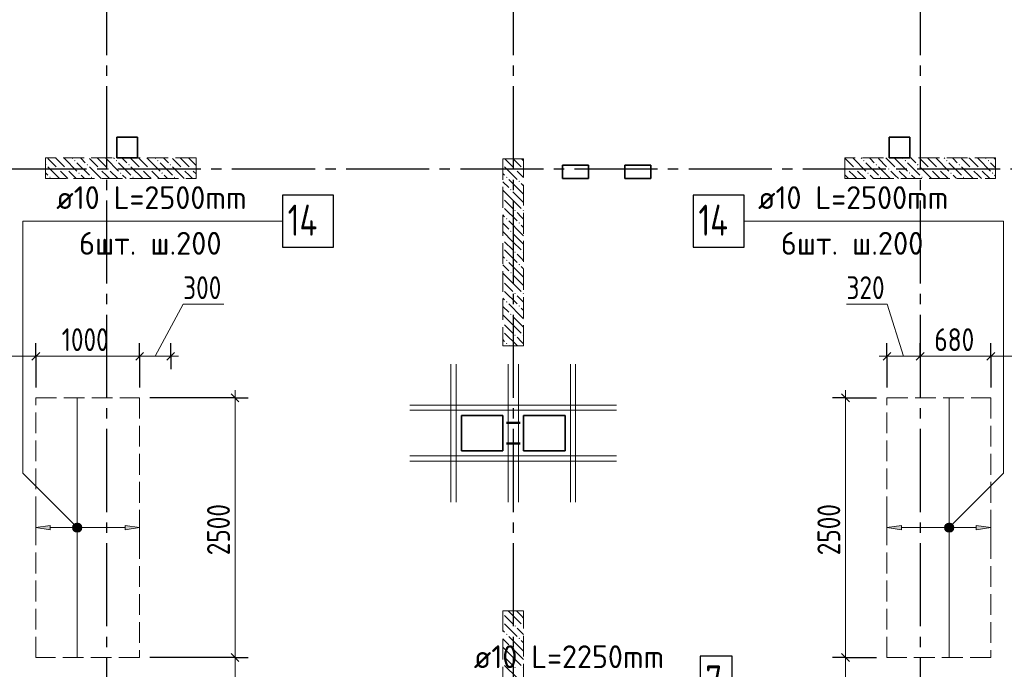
# Model space of a CAD drawing. Header units: millimetres. Extents: x 0 to 61017, y 0 to 42000.
# Tile 8 of 29: x 12965 to 22450, y 22286 to 28540. Entities that reach past the tile are written whole.
import ezdxf

# ---------------------------------------------------------------- set-up
doc = ezdxf.new("R2010")
doc.units = ezdxf.units.MM
doc.linetypes.add('______2', pattern=[270, 200, -70])
doc.linetypes.add('______5', pattern=[1100, 800, -100, 100, -100])
for name, color, linetype, lineweight in [('Standard', 7, 'Continuous', 25), ('ДОП Низ по У', 7, 'Continuous', 25), ('ЖБ Пилон', 180, 'Continuous', 25), ('Обрамление П-обр. равн.', 7, 'Continuous', 25), ('Обрамление проемов стержнями', 7, 'Continuous', 25), ('Оси', 40, '______5', 18), ('Позиционная метка номер позиции', 7, 'Continuous', 13), ('Примечания', 7, 'Continuous', 25), ('Хомут_1 фоновая арматура', 7, 'Continuous', 25)]:
    doc.layers.add(name, color=color, linetype=linetype, lineweight=lineweight)
doc.layers.add('ЖБ Перекрытие верхний уровень', color=7, linetype='Continuous', lineweight=25, true_color=0xe0e0ff)
doc.layers.add('ЖБ Стена верхний уровень', color=7, linetype='Continuous', lineweight=25, true_color=0x006e00)
doc.styles.add('GOST 2.304-81', font='txt')
doc.styles.add('ISOCPEUR', font='txt')

msp = doc.modelspace()

# ---------------------------------------------------------------- hatches: boundary and pattern name
at = {"layer": 'ДОП Низ по У', "linetype": 'Continuous', "lineweight": 13, "transparency": 33554687}
for points in [[(13260, 23630), (13120, 23650), (13260, 23670)], [(21460, 23630), (21320, 23650), (21460, 23670)]]:
    msp.add_hatch(color=7, dxfattribs=at).paths.add_polyline_path(points, flags=16)
for points in [[(13487.7, 23631.2), (13487.7, 23668.8), (13482.5, 23650)], [(13487.7, 23668.8), (13501.2, 23617.7), (13501.2, 23682.2)], [(13487.7, 23668.8), (13487.7, 23631.2), (13501.2, 23617.7)], [(13501.2, 23682.2), (13520, 23612.5), (13520, 23687.5)], [(13501.2, 23682.2), (13501.2, 23617.7), (13520, 23612.5)], [(13520, 23687.5), (13520, 23612.5), (13538.8, 23617.7)], [(13520, 23687.5), (13538.8, 23617.7), (13538.8, 23682.2)], [(13538.8, 23682.2), (13538.8, 23617.7), (13552.2, 23631.2)], [(13538.8, 23682.2), (13552.2, 23631.2), (13552.2, 23668.8)], [(13552.2, 23668.8), (13552.2, 23631.2), (13557.5, 23650)], [(13980, 23630), (14120, 23650), (13980, 23670)], [(21887.7, 23631.2), (21887.7, 23668.8), (21882.5, 23650)], [(21887.7, 23668.8), (21901.2, 23617.7), (21901.2, 23682.2)], [(21887.7, 23668.8), (21887.7, 23631.2), (21901.2, 23617.7)], [(21901.2, 23682.2), (21920, 23612.5), (21920, 23687.5)], [(21901.2, 23682.2), (21901.2, 23617.7), (21920, 23612.5)], [(21920, 23687.5), (21920, 23612.5), (21938.7, 23617.7)], [(21920, 23687.5), (21938.7, 23617.7), (21938.7, 23682.2)], [(21938.7, 23682.2), (21938.7, 23617.7), (21952.2, 23631.2)], [(21938.7, 23682.2), (21952.2, 23631.2), (21952.2, 23668.8)], [(21952.2, 23668.8), (21952.2, 23631.2), (21957.5, 23650)], [(22180, 23630), (22320, 23650), (22180, 23670)]]:
    msp.add_hatch(color=7, dxfattribs=at).paths.add_polyline_path(points)
at = {"layer": 'ЖБ Пилон', "linetype": 'Continuous', "lineweight": 18, "transparency": 33554687}
for points in [[(13215, 27147.7), (13216.9, 27149.6), (13223.4, 27143.1), (13216.9, 27136.6), (13215, 27138.6)], [(13490.5, 27183.1), (13497, 27189.6), (13503.4, 27183.1), (13497, 27176.6)], [(13610.5, 27143.1), (13616.9, 27149.6), (13623.4, 27143.1), (13616.9, 27136.6)], [(13890.5, 27183.1), (13897, 27189.6), (13903.4, 27183.1), (13897, 27176.6)], [(14010.5, 27143.1), (14016.9, 27149.6), (14023.4, 27143.1), (14016.9, 27136.6)], [(14290.5, 27183.1), (14297, 27189.6), (14303.4, 27183.1), (14297, 27176.6)], [(14410.5, 27143.1), (14416.9, 27149.6), (14423.4, 27143.1), (14416.9, 27136.6)], [(17620, 27146.6), (17623.4, 27143.1), (17620, 27139.7)], [(21090.5, 27183.1), (21097, 27189.6), (21103.4, 27183.1), (21097, 27176.6)], [(21210.5, 27143.1), (21216.9, 27149.6), (21223.4, 27143.1), (21216.9, 27136.6)], [(21490.5, 27183.1), (21497, 27189.6), (21503.4, 27183.1), (21497, 27176.6)], [(21610.5, 27143.1), (21616.9, 27149.6), (21623.4, 27143.1), (21616.9, 27136.6)], [(21890.5, 27183.1), (21897, 27189.6), (21903.4, 27183.1), (21897, 27176.6)], [(22010.5, 27143.1), (22016.9, 27149.6), (22023.4, 27143.1), (22016.9, 27136.6)], [(22290.5, 27183.1), (22297, 27189.6), (22303.4, 27183.1), (22297, 27176.6)], [(13330.5, 27103.1), (13337, 27109.6), (13343.5, 27103.1), (13337, 27096.6)], [(13410.5, 27103.1), (13416.9, 27109.6), (13423.4, 27103.1), (13416.9, 27096.6)], [(13530.5, 27063.1), (13537, 27069.6), (13543.5, 27063.1), (13537, 27056.6)], [(13730.5, 27103.1), (13737, 27109.6), (13743.5, 27103.1), (13737, 27096.6)], [(13810.5, 27103.1), (13816.9, 27109.6), (13823.4, 27103.1), (13816.9, 27096.6)], [(13930.5, 27063.1), (13937, 27069.6), (13943.5, 27063.1), (13937, 27056.6)], [(14130.5, 27103.1), (14137, 27109.6), (14143.5, 27103.1), (14137, 27096.6)], [(14210.5, 27103.1), (14216.9, 27109.6), (14223.4, 27103.1), (14216.9, 27096.6)], [(14330.5, 27063.1), (14337, 27069.6), (14343.5, 27063.1), (14337, 27056.6)], [(14530.5, 27103.1), (14537, 27109.6), (14543.5, 27103.1), (14537, 27096.6)], [(14610.5, 27103.1), (14616.9, 27109.6), (14623.4, 27103.1), (14616.9, 27096.6)], [(17730.5, 27103.1), (17737, 27109.6), (17743.5, 27103.1), (17737, 27096.6)], [(17810.5, 27103.1), (17816.9, 27109.6), (17820, 27106.6), (17820, 27099.7), (17816.9, 27096.6)], [(20930.5, 27103.1), (20937, 27109.6), (20943.5, 27103.1), (20937, 27096.6)], [(21010.5, 27103.1), (21016.9, 27109.6), (21023.4, 27103.1), (21016.9, 27096.6)], [(21130.5, 27063.1), (21137, 27069.6), (21143.5, 27063.1), (21137, 27056.6)], [(21330.5, 27103.1), (21337, 27109.6), (21343.5, 27103.1), (21337, 27096.6)], [(21410.5, 27103.1), (21416.9, 27109.6), (21423.4, 27103.1), (21416.9, 27096.6)], [(21530.5, 27063.1), (21537, 27069.6), (21543.5, 27063.1), (21537, 27056.6)], [(21730.5, 27103.1), (21737, 27109.6), (21743.5, 27103.1), (21737, 27096.6)], [(21810.5, 27103.1), (21816.9, 27109.6), (21823.4, 27103.1), (21816.9, 27096.6)], [(21930.5, 27063.1), (21937, 27069.6), (21943.5, 27063.1), (21937, 27056.6)], [(22130.5, 27103.1), (22137, 27109.6), (22143.5, 27103.1), (22137, 27096.6)], [(22210.5, 27103.1), (22216.9, 27109.6), (22223.4, 27103.1), (22216.9, 27096.6)], [(22330.5, 27063.1), (22337, 27069.6), (22343.5, 27063.1), (22337, 27056.6)], [(13250.5, 27023.1), (13257, 27029.6), (13263.5, 27023.1), (13257, 27016.6)], [(13650.5, 27023.1), (13657, 27029.6), (13663.5, 27023.1), (13657, 27016.6)], [(14050.5, 27023.1), (14057, 27029.6), (14063.5, 27023.1), (14057, 27016.6)], [(14450.5, 27023.1), (14457, 27029.6), (14463.5, 27023.1), (14457, 27016.6)], [(17650.5, 27023.1), (17657, 27029.6), (17663.5, 27023.1), (17657, 27016.6)], [(17770.5, 26983.1), (17777, 26989.6), (17783.5, 26983.1), (17777, 26976.6)], [(21250.5, 27023.1), (21257, 27029.6), (21263.5, 27023.1), (21257, 27016.6)], [(21650.5, 27023.1), (21657, 27029.6), (21663.5, 27023.1), (21657, 27016.6)], [(22050.5, 27023.1), (22057, 27029.6), (22063.5, 27023.1), (22057, 27016.6)], [(17690.5, 26903.1), (17697, 26909.6), (17703.4, 26903.1), (17697, 26896.6)], [(17620, 26826.6), (17623.4, 26823.1), (17620, 26819.7)], [(17620, 26746.6), (17623.4, 26743.1), (17620, 26739.7)], [(17730.5, 26703.1), (17737, 26709.6), (17743.5, 26703.1), (17737, 26696.6)], [(17810.5, 26703.1), (17816.9, 26709.6), (17820, 26706.6), (17820, 26699.7), (17816.9, 26696.6)], [(17650.5, 26623.1), (17657, 26629.6), (17663.5, 26623.1), (17657, 26616.6)], [(17770.5, 26583.1), (17777, 26589.6), (17783.5, 26583.1), (17777, 26576.6)], [(17690.5, 26503.1), (17697, 26509.6), (17703.4, 26503.1), (17697, 26496.6)], [(17620, 26426.6), (17623.4, 26423.1), (17620, 26419.7)], [(17620, 26346.6), (17623.4, 26343.1), (17620, 26339.7)], [(17730.5, 26303.1), (17737, 26309.6), (17743.5, 26303.1), (17737, 26296.6)], [(17810.5, 26303.1), (17816.9, 26309.6), (17820, 26306.6), (17820, 26299.7), (17816.9, 26296.6)], [(17650.5, 26223.1), (17657, 26229.6), (17663.5, 26223.1), (17657, 26216.6)], [(17770.5, 26183.1), (17777, 26189.6), (17783.5, 26183.1), (17777, 26176.6)], [(17690.5, 26103.1), (17697, 26109.6), (17703.4, 26103.1), (17697, 26096.6)], [(17620, 26026.6), (17623.4, 26023.1), (17620, 26019.7)], [(17620, 25946.6), (17623.4, 25943.1), (17620, 25939.7)], [(17730.5, 25903.1), (17737, 25909.6), (17743.5, 25903.1), (17737, 25896.6)], [(17810.5, 25903.1), (17816.9, 25909.6), (17820, 25906.6), (17820, 25899.7), (17816.9, 25896.6)], [(17650.5, 25823.1), (17657, 25829.6), (17663.5, 25823.1), (17657, 25816.6)], [(17690.5, 25703.1), (17697, 25709.6), (17703.4, 25703.1), (17697, 25696.6)], [(17770.5, 25783.1), (17777, 25789.6), (17783.5, 25783.1), (17777, 25776.6)], [(17620, 25626.6), (17623.4, 25623.1), (17620, 25619.7)], [(17620, 25546.6), (17623.4, 25543.1), (17620, 25539.7)], [(17650.5, 25423.1), (17657, 25429.6), (17663.5, 25423.1), (17657, 25416.6)], [(17730.5, 25503.1), (17737, 25509.6), (17743.5, 25503.1), (17737, 25496.6)], [(17810.5, 25503.1), (17816.9, 25509.6), (17820, 25506.6), (17820, 25499.7), (17816.9, 25496.6)]]:
    msp.add_hatch(color=7, dxfattribs=at).paths.add_polyline_path(points, flags=16)
at = {"layer": 'ЖБ Стена верхний уровень', "linetype": 'Continuous', "lineweight": 18, "transparency": 33554687}
for points in [[(17620, 22826.6), (17623.4, 22823.1), (17620, 22819.7)], [(17620, 22746.6), (17623.4, 22743.1), (17620, 22739.7)], [(17730.5, 22703.1), (17737, 22709.6), (17743.5, 22703.1), (17737, 22696.6)], [(17810.5, 22703.1), (17816.9, 22709.6), (17820, 22706.6), (17820, 22699.7), (17816.9, 22696.6)], [(17650.5, 22623.1), (17657, 22629.6), (17663.5, 22623.1), (17657, 22616.6)], [(17770.5, 22583.1), (17777, 22589.6), (17783.5, 22583.1), (17777, 22576.6)], [(17690.5, 22503.1), (17697, 22509.6), (17703.4, 22503.1), (17697, 22496.6)], [(17620, 22426.6), (17623.4, 22423.1), (17620, 22419.7)], [(17620, 22346.6), (17623.4, 22343.1), (17620, 22339.7)], [(17730.5, 22303.1), (17737, 22309.6), (17743.5, 22303.1), (17737, 22296.6)], [(17810.5, 22303.1), (17816.9, 22309.6), (17820, 22306.6), (17820, 22299.7), (17816.9, 22296.6)]]:
    msp.add_hatch(color=7, dxfattribs=at).paths.add_polyline_path(points, flags=16)
at = {"layer": 'Позиционная метка номер позиции', "linetype": 'Continuous', "lineweight": 13, "transparency": 33554687}
for points in [[(13488.2, 23618.2), (13531.5, 23693.3), (13476.7, 23638.5)], [(13476.7, 23638.5), (13531.5, 23693.3), (13508.5, 23693.3)], [(13476.7, 23638.5), (13508.5, 23693.3), (13476.7, 23661.5)], [(13476.7, 23661.5), (13508.5, 23693.3), (13488.2, 23681.8)], [(13488.2, 23618.2), (13551.8, 23681.8), (13531.5, 23693.3)], [(13508.5, 23606.7), (13551.8, 23681.8), (13488.2, 23618.2)], [(13508.5, 23606.7), (13563.3, 23661.5), (13551.8, 23681.8)], [(13531.5, 23606.7), (13563.3, 23661.5), (13508.5, 23606.7)], [(13531.5, 23606.7), (13563.3, 23638.5), (13563.3, 23661.5)], [(13563.3, 23638.5), (13531.5, 23606.7), (13551.8, 23618.2)], [(21876.7, 23661.5), (21951.8, 23618.2), (21888.2, 23681.8)], [(21876.7, 23638.5), (21931.5, 23606.7), (21876.7, 23661.5)], [(21876.7, 23661.5), (21931.5, 23606.7), (21951.8, 23618.2)], [(21908.5, 23606.7), (21876.7, 23638.5), (21888.2, 23618.2)], [(21876.7, 23638.5), (21908.5, 23606.7), (21931.5, 23606.7)], [(21888.2, 23681.8), (21963.3, 23638.5), (21908.5, 23693.3)], [(21888.2, 23681.8), (21951.8, 23618.2), (21963.3, 23638.5)], [(21908.5, 23693.3), (21963.3, 23638.5), (21963.3, 23661.5)], [(21908.5, 23693.3), (21963.3, 23661.5), (21931.5, 23693.3)], [(21931.5, 23693.3), (21963.3, 23661.5), (21951.8, 23681.8)]]:
    msp.add_hatch(color=7, dxfattribs=at).paths.add_polyline_path(points)

# ---------------------------------------------------------------- linework, layer by layer
at = {"layer": 'Standard', "color": 7, "linetype": 'Continuous', "lineweight": 13, "transparency": 33554687}
for p, q in [((14270, 25300), (14540, 25800)), ((14540, 25800), (14931, 25800)), ((21321, 25800), (20930, 25800)), ((21480, 25300), (21321, 25800)), ((11800, 25300), (13120, 25300)), ((13120, 25300), (14120, 25300)), ((14120, 25300), (14420, 25300)), ((14420, 25300), (14495, 25300)), ((21320, 25300), (21245, 25300)), ((21320, 25300), (21640, 25300)), ((21640, 25300), (22320, 25300)), ((22320, 25300), (23640, 25300)), ((15040, 24900), (15040, 24975)), ((20920, 24900), (20920, 24975)), ((15040, 22400), (15040, 21600)), ((20920, 22400), (20920, 21600))]:
    msp.add_line(p, q, dxfattribs=at)
at = {"layer": 'Standard', "color": 251, "linetype": 'Continuous', "lineweight": -3, "true_color": 0x656565, "transparency": 33554687}
for p, q in [((13120, 25300), (13120, 25425)), ((14120, 25300), (14120, 25425)), ((14420, 25300), (14420, 25425)), ((21320, 25300), (21320, 25425)), ((21640, 25300), (21640, 25425)), ((22320, 25300), (22320, 25425)), ((13120, 25300), (13120, 25175)), ((13120, 25300), (13120, 25000)), ((14120, 25300), (14120, 25175)), ((14120, 25300), (14120, 25000)), ((14420, 25300), (14420, 25175)), ((14420, 25300), (14420, 25300)), ((21320, 25300), (21320, 25175)), ((21320, 25300), (21320, 25000)), ((21640, 25300), (21640, 25175)), ((21640, 25300), (21640, 25000)), ((22320, 25300), (22320, 25175)), ((22320, 25300), (22320, 25000)), ((15040, 24900), (14220, 24900)), ((15040, 24900), (14915, 24900)), ((15040, 24900), (15165, 24900)), ((20920, 24900), (20795, 24900)), ((20920, 24900), (21045, 24900)), ((20920, 24900), (21220, 24900)), ((15040, 22400), (14915, 22400)), ((15040, 22400), (15165, 22400)), ((20920, 22400), (20795, 22400)), ((20920, 22400), (21045, 22400)), ((20920, 22400), (21220, 22400))]:
    msp.add_line(p, q, dxfattribs=at)
at = {"layer": 'Standard', "color": 7, "linetype": 'Continuous', "lineweight": 25, "transparency": 33554687}
for p, q in [((13082.5, 25262.5), (13157.5, 25337.5)), ((14082.5, 25262.5), (14157.5, 25337.5)), ((14382.5, 25262.5), (14457.5, 25337.5)), ((21282.5, 25262.5), (21357.5, 25337.5)), ((21602.5, 25262.5), (21677.5, 25337.5)), ((22282.5, 25262.5), (22357.5, 25337.5)), ((15002.5, 24937.5), (15077.5, 24862.5)), ((20882.5, 24937.5), (20957.5, 24862.5)), ((15002.5, 22437.5), (15077.5, 22362.5)), ((20882.5, 22437.5), (20957.5, 22362.5))]:
    msp.add_line(p, q, dxfattribs=at)
at = {"layer": 'Standard', "color": 7, "linetype": 'Continuous', "lineweight": 13, "transparency": 33554687}
for points in [[(15040, 24900), (15040, 23290.6), (15040, 23290.6), (15040, 22400)], [(20920, 24900), (20920, 23293.1), (20920, 23293.1), (20920, 22400)]]:
    msp.add_lwpolyline(points, dxfattribs=at)
at = {"layer": 'Standard', "color": 251, "linetype": 'Continuous', "lineweight": -3, "true_color": 0x656565, "transparency": 33554687}
msp.add_lwpolyline([(15040, 22400), (15023, 22400), (15023, 22400), (14220, 22400)], dxfattribs=at)
at = {"layer": 'ДОП Низ по У', "color": 7, "linetype": 'Continuous', "lineweight": 13, "transparency": 33554687}
for p, q in [((13296.7, 26600), (15382.7, 26600)), ((20057.3, 26600), (22143.3, 26600))]:
    msp.add_line(p, q, dxfattribs=at)
at = {"layer": 'ДОП Низ по У', "color": 7, "linetype": 'Continuous', "lineweight": 18, "transparency": 33554687}
for p, q in [((13520, 24895), (13520, 22405)), ((21920, 24895), (21920, 22405))]:
    msp.add_line(p, q, dxfattribs=at)
at = {"layer": 'ДОП Низ по У', "color": 251, "linetype": 'Continuous', "lineweight": 13, "true_color": 0x494949, "transparency": 33554687}
for p, q in [((13120, 23650), (13120, 23750)), ((14120, 23650), (14120, 23750)), ((21320, 23650), (21320, 23750)), ((22320, 23650), (22320, 23750)), ((13120, 23650), (13260, 23670)), ((13260, 23630), (13120, 23650)), ((13120, 23650), (13120, 23550)), ((13120, 23650), (13120, 23650)), ((13260, 23670), (13260, 23630)), ((13260, 23650), (13490, 23650)), ((13520, 23687.5), (13520, 23687.5)), ((13550, 23650), (13980, 23650)), ((14120, 23650), (13980, 23670)), ((13980, 23670), (13980, 23630)), ((13980, 23630), (14120, 23650)), ((14120, 23650), (14120, 23550)), ((14120, 23650), (14120, 23650)), ((21320, 23650), (21460, 23670)), ((21460, 23630), (21320, 23650)), ((21320, 23650), (21320, 23550)), ((21320, 23650), (21320, 23650)), ((21460, 23670), (21460, 23630)), ((21460, 23650), (21890, 23650)), ((21920, 23687.5), (21920, 23687.5)), ((21950, 23650), (22180, 23650)), ((22320, 23650), (22180, 23670)), ((22180, 23670), (22180, 23630)), ((22180, 23630), (22320, 23650)), ((22320, 23650), (22320, 23550)), ((22320, 23650), (22320, 23650)), ((13520, 23612.5), (13520, 23612.5)), ((21920, 23612.5), (21920, 23612.5))]:
    msp.add_line(p, q, dxfattribs=at)
at = {"layer": 'ДОП Низ по У', "color": 7, "linetype": 'Continuous', "lineweight": 25, "transparency": 33554687}
for points in [[(15496.7, 26350), (15986.7, 26350), (15986.7, 26850), (15496.7, 26850), (15496.7, 26350)], [(19453.3, 26350), (19943.3, 26350), (19943.3, 26850), (19453.3, 26850), (19453.3, 26350)]]:
    msp.add_lwpolyline(points, dxfattribs=at)
at = {"layer": 'ДОП Низ по У', "color": 251, "linetype": 'Continuous', "lineweight": 13, "true_color": 0x494949, "transparency": 33554687}
for centre in [(13520, 23650), (21920, 23650)]:
    msp.add_circle(centre, 37.5, dxfattribs=at)
at = {"layer": 'ЖБ Перекрытие верхний уровень', "color": 7, "linetype": 'Continuous', "lineweight": 35, "transparency": 33554687}
for p, q in [((14100, 27410), (13900, 27410)), ((13900, 27410), (13900, 27210)), ((14100, 27210), (14100, 27410)), ((21540, 27410), (21340, 27410)), ((21340, 27410), (21340, 27210)), ((21540, 27210), (21540, 27410)), ((13900, 27210), (14100, 27210)), ((18445, 27140), (18195, 27140)), ((18195, 27140), (18195, 27010)), ((18445, 27010), (18445, 27140)), ((19045, 27140), (18795, 27140)), ((18795, 27140), (18795, 27010)), ((19045, 27010), (19045, 27140)), ((21340, 27210), (21540, 27210)), ((18195, 27010), (18445, 27010)), ((18795, 27010), (19045, 27010)), ((17620, 24730), (17220, 24730)), ((17220, 24730), (17220, 24390)), ((17620, 24390), (17620, 24730)), ((18220, 24730), (17820, 24730)), ((17820, 24730), (17820, 24390)), ((18220, 24390), (18220, 24730)), ((17220, 24390), (17620, 24390)), ((17820, 24390), (18220, 24390))]:
    msp.add_line(p, q, dxfattribs=at)
at = {"layer": 'ЖБ Пилон', "color": 253, "linetype": '______2', "lineweight": 13, "true_color": 0xa0a0a0, "transparency": 33554687}
for p, q in [((14665, 27210), (13215, 27210)), ((13215, 27210), (13215, 27010)), ((14665, 27010), (14665, 27210)), ((17620, 27200), (17620, 25400)), ((17820, 27200), (17620, 27200)), ((17820, 25400), (17820, 27200)), ((22365, 27210), (20915, 27210)), ((20915, 27210), (20915, 27010)), ((22365, 27010), (22365, 27210)), ((13215, 27010), (14665, 27010)), ((20915, 27010), (22365, 27010)), ((17620, 25400), (17820, 25400))]:
    msp.add_line(p, q, dxfattribs=at)
at = {"layer": 'ЖБ Пилон', "color": 9, "linetype": 'Continuous', "lineweight": 18, "true_color": 0xc7c7c7, "transparency": 33554687}
for p, q in [((13237, 27203.1), (13316.9, 27123.1)), ((13316.9, 27203.1), (13310.1, 27210)), ((13316.9, 27203.1), (13397, 27123.1)), ((13390.1, 27210), (13397, 27203.1)), ((13397, 27203.1), (13516.9, 27083.1)), ((13470.1, 27210), (13477, 27203.1)), ((13516.9, 27163.1), (13637, 27043.1)), ((13557, 27203.1), (13550.1, 27210)), ((13597, 27163.1), (13557, 27203.1)), ((13637, 27203.1), (13716.9, 27123.1)), ((13716.9, 27203.1), (13710.1, 27210)), ((13716.9, 27203.1), (13797, 27123.1)), ((13790.1, 27210), (13797, 27203.1)), ((13797, 27203.1), (13916.9, 27083.1)), ((13870.1, 27210), (13877, 27203.1)), ((13916.9, 27163.1), (14037, 27043.1)), ((13957, 27203.1), (13950.1, 27210)), ((13997, 27163.1), (13957, 27203.1)), ((14037, 27203.1), (14116.9, 27123.1)), ((14116.9, 27203.1), (14110.1, 27210)), ((14116.9, 27203.1), (14197, 27123.1)), ((14190.1, 27210), (14197, 27203.1)), ((14197, 27203.1), (14316.9, 27083.1)), ((14270.1, 27210), (14277, 27203.1)), ((14316.9, 27163.1), (14437, 27043.1)), ((14357, 27203.1), (14350.1, 27210)), ((14397, 27163.1), (14357, 27203.1)), ((14437, 27203.1), (14516.9, 27123.1)), ((14516.9, 27203.1), (14510.1, 27210)), ((14516.9, 27203.1), (14597, 27123.1)), ((14590.1, 27210), (14597, 27203.1)), ((14597, 27203.1), (14665, 27135.1)), ((17640.1, 27200), (17716.9, 27123.1)), ((17720.1, 27200), (17797, 27123.1)), ((17800.1, 27200), (17820, 27180.1)), ((20916.9, 27203.1), (20915, 27205.1)), ((20916.9, 27203.1), (20997, 27123.1)), ((20990.1, 27210), (20997, 27203.1)), ((20997, 27203.1), (21116.9, 27083.1)), ((21070.1, 27210), (21077, 27203.1)), ((21116.9, 27163.1), (21237, 27043.1)), ((21157, 27203.1), (21150.1, 27210)), ((21197, 27163.1), (21157, 27203.1)), ((21237, 27203.1), (21316.9, 27123.1)), ((21316.9, 27203.1), (21310.1, 27210)), ((21316.9, 27203.1), (21397, 27123.1)), ((21390.1, 27210), (21397, 27203.1)), ((21397, 27203.1), (21516.9, 27083.1)), ((21470.1, 27210), (21477, 27203.1)), ((21516.9, 27163.1), (21637, 27043.1)), ((21557, 27203.1), (21550.1, 27210)), ((21597, 27163.1), (21557, 27203.1)), ((21637, 27203.1), (21716.9, 27123.1)), ((21716.9, 27203.1), (21710.1, 27210)), ((21716.9, 27203.1), (21797, 27123.1)), ((21790.1, 27210), (21797, 27203.1)), ((21797, 27203.1), (21916.9, 27083.1)), ((21870.1, 27210), (21877, 27203.1)), ((21916.9, 27163.1), (22037, 27043.1)), ((21957, 27203.1), (21950.1, 27210)), ((21997, 27163.1), (21957, 27203.1)), ((22037, 27203.1), (22116.9, 27123.1)), ((22116.9, 27203.1), (22110.1, 27210)), ((22116.9, 27203.1), (22197, 27123.1)), ((22190.1, 27210), (22197, 27203.1)), ((22197, 27203.1), (22316.9, 27083.1)), ((22270.1, 27210), (22277, 27203.1)), ((22316.9, 27163.1), (22365, 27115.1)), ((22357, 27203.1), (22350.1, 27210)), ((22365, 27195.1), (22357, 27203.1)), ((13215, 27065.1), (13237, 27043.1)), ((13237, 27123.1), (13350.1, 27010)), ((13397, 27043.1), (13357, 27083.1)), ((13430.1, 27010), (13397, 27043.1)), ((13437, 27083.1), (13510.1, 27010)), ((13557, 27043.1), (13590.1, 27010)), ((13637, 27123.1), (13750.1, 27010)), ((13797, 27043.1), (13757, 27083.1)), ((13830.1, 27010), (13797, 27043.1)), ((13837, 27083.1), (13910.1, 27010)), ((13957, 27043.1), (13990.1, 27010)), ((14037, 27123.1), (14150.1, 27010)), ((14197, 27043.1), (14157, 27083.1)), ((14230.1, 27010), (14197, 27043.1)), ((14237, 27083.1), (14310.1, 27010)), ((14357, 27043.1), (14390.1, 27010)), ((14437, 27123.1), (14550.1, 27010)), ((14597, 27043.1), (14557, 27083.1)), ((14630.1, 27010), (14597, 27043.1)), ((14637, 27083.1), (14665, 27055.1)), ((17620, 27060.1), (17637, 27043.1)), ((17637, 27123.1), (17757, 27003.1)), ((17797, 27043.1), (17757, 27083.1)), ((17820, 27020.1), (17797, 27043.1)), ((20915, 27125.1), (20916.9, 27123.1)), ((20915, 27045.1), (20950.1, 27010)), ((20997, 27043.1), (20957, 27083.1)), ((21030.1, 27010), (20997, 27043.1)), ((21037, 27083.1), (21110.1, 27010)), ((21157, 27043.1), (21190.1, 27010)), ((21237, 27123.1), (21350.1, 27010)), ((21397, 27043.1), (21357, 27083.1)), ((21430.1, 27010), (21397, 27043.1)), ((21437, 27083.1), (21510.1, 27010)), ((21557, 27043.1), (21590.1, 27010)), ((21637, 27123.1), (21750.1, 27010)), ((21797, 27043.1), (21757, 27083.1)), ((21830.1, 27010), (21797, 27043.1)), ((21837, 27083.1), (21910.1, 27010)), ((21957, 27043.1), (21990.1, 27010)), ((22037, 27123.1), (22150.1, 27010)), ((22197, 27043.1), (22157, 27083.1)), ((22230.1, 27010), (22197, 27043.1)), ((22237, 27083.1), (22310.1, 27010)), ((22357, 27043.1), (22365, 27035.1)), ((17620, 26980.1), (17677, 26923.1)), ((17797, 26883.1), (17677, 27003.1)), ((17797, 26963.1), (17820, 26940.1)), ((17716.9, 26803.1), (17620, 26900.1)), ((17716.9, 26883.1), (17797, 26803.1)), ((17797, 26883.1), (17820, 26860.1)), ((17637, 26803.1), (17716.9, 26723.1)), ((17716.9, 26803.1), (17797, 26723.1)), ((17797, 26803.1), (17820, 26780.1)), ((17620, 26660.1), (17637, 26643.1)), ((17637, 26723.1), (17757, 26603.1)), ((17797, 26643.1), (17757, 26683.1)), ((17620, 26580.1), (17677, 26523.1)), ((17797, 26483.1), (17677, 26603.1)), ((17820, 26620.1), (17797, 26643.1)), ((17797, 26563.1), (17820, 26540.1)), ((17716.9, 26403.1), (17620, 26500.1)), ((17716.9, 26483.1), (17797, 26403.1)), ((17797, 26483.1), (17820, 26460.1)), ((17637, 26403.1), (17716.9, 26323.1)), ((17716.9, 26403.1), (17797, 26323.1)), ((17797, 26403.1), (17820, 26380.1)), ((17637, 26323.1), (17757, 26203.1)), ((17797, 26243.1), (17757, 26283.1)), ((17620, 26260.1), (17637, 26243.1)), ((17620, 26180.1), (17677, 26123.1)), ((17797, 26083.1), (17677, 26203.1)), ((17820, 26220.1), (17797, 26243.1)), ((17716.9, 26003.1), (17620, 26100.1)), ((17797, 26163.1), (17820, 26140.1)), ((17637, 26003.1), (17716.9, 25923.1)), ((17716.9, 26083.1), (17797, 26003.1)), ((17716.9, 26003.1), (17797, 25923.1)), ((17797, 26083.1), (17820, 26060.1)), ((17797, 26003.1), (17820, 25980.1)), ((17637, 25923.1), (17757, 25803.1)), ((17620, 25860.1), (17637, 25843.1)), ((17797, 25683.1), (17677, 25803.1)), ((17797, 25843.1), (17757, 25883.1)), ((17820, 25820.1), (17797, 25843.1)), ((17620, 25780.1), (17677, 25723.1)), ((17797, 25763.1), (17820, 25740.1)), ((17716.9, 25603.1), (17620, 25700.1)), ((17716.9, 25683.1), (17797, 25603.1)), ((17797, 25683.1), (17820, 25660.1)), ((17637, 25603.1), (17716.9, 25523.1)), ((17637, 25523.1), (17757, 25403.1)), ((17716.9, 25603.1), (17797, 25523.1)), ((17797, 25603.1), (17820, 25580.1)), ((17620, 25460.1), (17637, 25443.1)), ((17797, 25443.1), (17757, 25483.1)), ((17820, 25420.1), (17797, 25443.1)), ((17680.1, 25400), (17677, 25403.1))]:
    msp.add_line(p, q, dxfattribs=at)
at = {"layer": 'ЖБ Стена верхний уровень', "color": 251, "linetype": '______2', "lineweight": 13, "true_color": 0x656565, "transparency": 33554687}
for p, q in [((17820, 22850), (17620, 22850)), ((17620, 22850), (17620, 21600)), ((17820, 21600), (17820, 22850))]:
    msp.add_line(p, q, dxfattribs=at)
at = {"layer": 'ЖБ Стена верхний уровень', "color": 9, "linetype": 'Continuous', "lineweight": 18, "true_color": 0xc7c7c7, "transparency": 33554687}
for p, q in [((17637, 22803.1), (17716.9, 22723.1)), ((17716.9, 22803.1), (17670.1, 22850)), ((17716.9, 22803.1), (17797, 22723.1)), ((17750.1, 22850), (17797, 22803.1)), ((17797, 22803.1), (17820, 22780.1)), ((17637, 22723.1), (17757, 22603.1)), ((17797, 22643.1), (17757, 22683.1)), ((17620, 22660.1), (17637, 22643.1)), ((17620, 22580.1), (17677, 22523.1)), ((17797, 22483.1), (17677, 22603.1)), ((17820, 22620.1), (17797, 22643.1)), ((17716.9, 22403.1), (17620, 22500.1)), ((17716.9, 22483.1), (17797, 22403.1)), ((17797, 22563.1), (17820, 22540.1)), ((17797, 22483.1), (17820, 22460.1)), ((17637, 22403.1), (17716.9, 22323.1)), ((17716.9, 22403.1), (17797, 22323.1)), ((17797, 22403.1), (17820, 22380.1)), ((17637, 22323.1), (17757, 22203.1))]:
    msp.add_line(p, q, dxfattribs=at)
at = {"layer": 'Обрамление П-обр. равн.', "color": 7, "linetype": 'Continuous', "lineweight": 25, "transparency": 33554687}
msp.add_lwpolyline([(19520, 21914), (19830, 21914), (19830, 22414), (19520, 22414), (19520, 21914)], dxfattribs=at)
at = {"layer": 'Обрамление проемов стержнями', "color": 7, "linetype": 'Continuous', "lineweight": 18, "transparency": 33554687}
for p, q in [((17120, 23895), (17120, 25225)), ((17170, 23895), (17170, 25225)), ((17670.2, 23895.1), (17670.2, 25225.1)), ((17770.3, 23895.1), (17770.3, 25225.1)), ((18270, 23895), (18270, 25225)), ((18320, 23895), (18320, 25225)), ((16725, 24830), (18715, 24830)), ((16725, 24780), (18715, 24780)), ((16725, 24340), (18715, 24340)), ((16725, 24290), (18715, 24290))]:
    msp.add_line(p, q, dxfattribs=at)
at = {"layer": 'Оси', "color": 8, "linetype": '______5', "lineweight": -3, "transparency": 33554687}
for p, q in [((13800, 38900), (13800, 16970)), ((17720, 38900), (17720, 16970)), ((21640, 38900), (21640, 16970)), ((49910, 27100), (4600, 27100))]:
    msp.add_line(p, q, dxfattribs=at)
at = {"layer": 'Позиционная метка номер позиции', "color": 7, "linetype": 'Continuous', "lineweight": 13, "transparency": 33554687}
for p, q in [((13488.2, 23681.8), (13488.2, 23681.8)), ((13551.8, 23681.8), (13551.8, 23681.8)), ((21888.2, 23681.8), (21888.2, 23681.8)), ((21951.8, 23681.8), (21951.8, 23681.8)), ((13488.2, 23618.2), (13488.2, 23618.2)), ((13551.8, 23618.2), (13551.8, 23618.2)), ((21888.2, 23618.2), (21888.2, 23618.2)), ((21951.8, 23618.2), (21951.8, 23618.2))]:
    msp.add_line(p, q, dxfattribs=at)
for points in [[(13520, 23650), (12996.7, 24173.3), (12996.7, 26600), (15496.7, 26600)], [(21920, 23650), (22443.3, 24173.3), (22443.3, 26600), (19943.3, 26600)]]:
    msp.add_lwpolyline(points, dxfattribs=at)
for centre in [(13520, 23650), (21920, 23650)]:
    msp.add_circle(centre, 45, dxfattribs=at)
at = {"layer": 'Примечания', "color": 7, "linetype": '______2', "lineweight": 18, "transparency": 33554687}
for p, q in [((13120, 24900), (14120, 24900)), ((13120, 22400), (13120, 24900)), ((14120, 24900), (14120, 22400)), ((21320, 24900), (22320, 24900)), ((21320, 22400), (21320, 24900)), ((22320, 24900), (22320, 22400)), ((14120, 22400), (13120, 22400)), ((22320, 22400), (21320, 22400))]:
    msp.add_line(p, q, dxfattribs=at)
at = {"layer": 'Хомут_1 фоновая арматура', "color": 7, "linetype": 'Continuous', "lineweight": 50, "transparency": 33554687}
for p, q in [((17654.1, 24660), (17785.9, 24660)), ((17654.1, 24460), (17785.9, 24460))]:
    msp.add_line(p, q, dxfattribs=at)

# ---------------------------------------------------------------- texts
at = {"layer": 'Standard', "color": 7, "linetype": 'Continuous', "lineweight": 25, "transparency": 33554687, "char_height": 220, "attachment_point": 7, "style": 'GOST 2.304-81'}
for s, insert, width in [('300', (14540, 25850), 516.396), ('320', (20930, 25850), 516.396), ('1000', (13369.8, 25350), 625.735), ('680', (21776.7, 25350), 531.967)]:
    msp.add_mtext(s, dxfattribs=dict(at, insert=insert, width=width))
at = {"layer": 'Standard', "color": 7, "linetype": 'Continuous', "lineweight": 25, "transparency": 33554687, "char_height": 220, "width": 657.046, "attachment_point": 7, "rotation": 90, "style": 'GOST 2.304-81'}
for insert in [(14990, 23384.2), (20870, 23384.2)]:
    msp.add_mtext('2500', dxfattribs=dict(at, insert=insert))
at = {"layer": 'ДОП Низ по У', "color": 7, "linetype": 'Continuous', "lineweight": 13, "transparency": 33554687, "attachment_point": 7, "style": 'ISOCPEUR'}
for s, insert, char_height, width in [('\\W0.96;ø10 L=2500mm ', (13316.7, 26717.3), 220, 2150.523), ('\\W0.96;ø10 L=2500mm ', (20077.3, 26717.3), 220, 2150.516), ('\\W0.76;14', (15546.7, 26460), 300, 504.567), ('\\W0.76;14', (19503.3, 26460), 300, 504.559), ('\\W0.97;6шт. ш.200 ', (13536.7, 26277.3), 220, 1712.331), ('\\W0.97;6шт. ш.200 ', (20297.3, 26277.3), 220, 1712.318)]:
    msp.add_mtext(s, dxfattribs=dict(at, insert=insert, char_height=char_height, width=width))
at = {"layer": 'Обрамление П-обр. равн.', "color": 7, "linetype": 'Continuous', "lineweight": 13, "transparency": 33554687, "attachment_point": 7, "style": 'ISOCPEUR'}
for s, insert, char_height, width in [('\\W0.96;ø10 L=2250mm ', (17340, 22297.3), 220, 2150.516), ('\\W0.78;7', (19570, 22024), 300, 326.407)]:
    msp.add_mtext(s, dxfattribs=dict(at, insert=insert, char_height=char_height, width=width))

doc.saveas('drawing.dxf')
